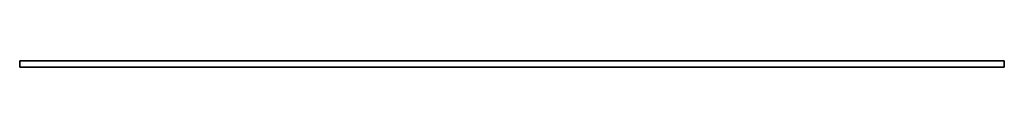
# Model space of a CAD drawing. Header units: millimetres. Extents: x 0 to 2500, y -16 to 0.
import ezdxf

# ---------------------------------------------------------------- set-up
doc = ezdxf.new("R2010")
doc.units = ezdxf.units.MM
doc.header["$LTSCALE"] = 10
doc.layers.add('3DD-cke-_BESCH_sich_laufhor_hilf', color=1, linetype='Continuous')
doc.layers.add('3DD-cke-_BESCH_sich_laufhor_hilf_wnz', color=1, linetype='Continuous')

msp = doc.modelspace()

# ---------------------------------------------------------------- linework, layer by layer
at = {"layer": '3DD-cke-_BESCH_sich_laufhor_hilf_wnz'}
msp.add_polyline3d([(0, 0, 0), (0, 0, 0), (0, 0, 0), (0, 0, 0), (0, 0, 0), (0, 0, 0), (0, -15.5, 0), (0, -15.5, -79), (0, 0, -79), (0, -15.5, -79), (2500, -15.5, -79), (2500, 0, -79), (2500, -15.5, -79), (2500, -15.5, 0), (2500, 0, 0), (2500, -15.5, 0), (0, -15.5, 0), (0, 0, 0), (0, 0, -79), (2500, 0, -79), (2500, 0, 0), (0, 0, 0)], dxfattribs=at)

# ---------------------------------------------------------------- meshes
at = {"layer": '3DD-cke-_BESCH_sich_laufhor_hilf'}
mesh = msp.add_polymesh((6, 3), dxfattribs=at)
for k, corner in enumerate([(2500, 0), (2500, -15.5), (2500, -15.5), (0, 0), (0, -15.5), (0, -15.5), (0, 0, -79), (0, -15.5, -79), (0, -15.5), (2500, 0, -79), (2500, -15.5, -79), (2500, -15.5), (2500, 0, -79), (2500, 0, -79), (2500, 0), (0, 0, -79), (0, 0, -79), (0, 0)]):
    mesh.set_mesh_vertex(divmod(k, 3), corner)

doc.saveas('drawing.dxf')
